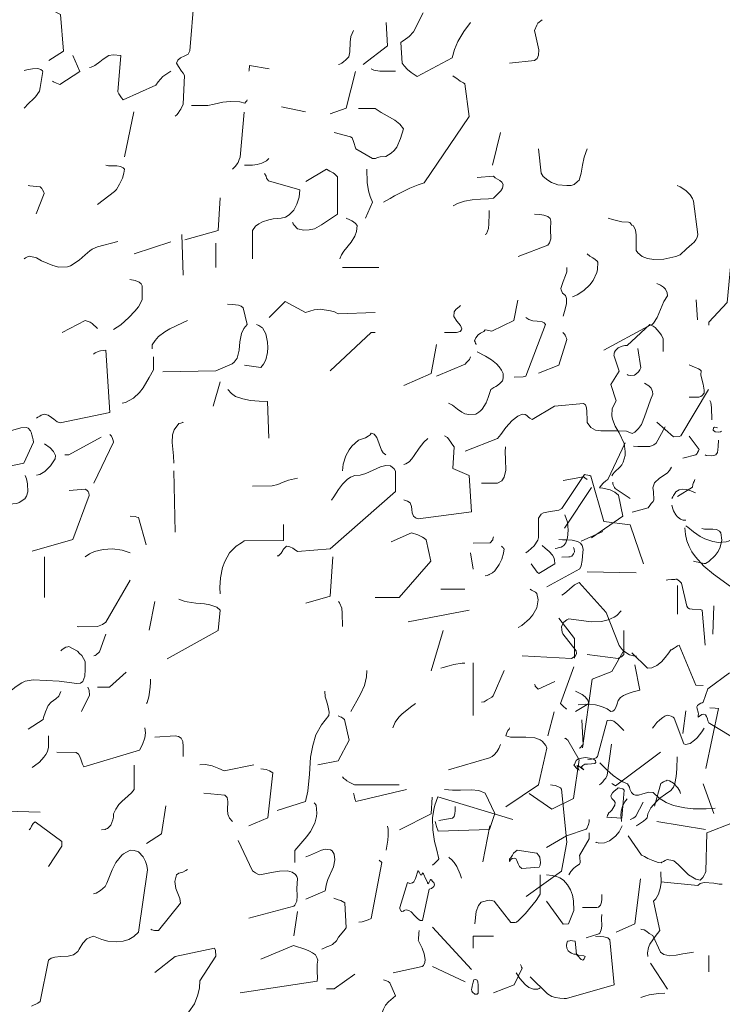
# Model space of a CAD drawing. Header units: metres. Extents: x 180716 to 180809, y 418548 to 418668.
# Tile 65 of 148: x 180797.721 to 180798.497, y 418577.005 to 418578.094. Entities that reach past the tile are written whole.
import ezdxf

# ---------------------------------------------------------------- set-up
doc = ezdxf.new("R2010")
doc.units = ezdxf.units.M
doc.layers.get('0').update_dxf_attribs({"color": 30, "lineweight": 0})
doc.layers.add('B-WE-GR-BOOM-SD', color=253, linetype='Continuous', lineweight=0)

# ---------------------------------------------------------------- blocks, each defined once
blk = doc.blocks.new('SGR-BOOM_S02_G_ZIJ-D')
at = {"flags": 128}
for points in [[(-0.8909, 9.4702), (-0.8909, 9.4836), (-0.8097, 9.5703), (-0.7941, 9.7438), (-0.7885, 9.7527), (-0.773, 9.7694), (-0.7674, 9.7727), (-0.7619, 9.7772)], [(-1.3201, 8.8041), (-1.3146, 8.8119), (-1.3079, 8.8208), (-1.2834, 8.8441), (-1.2756, 8.853), (-1.2701, 8.8641), (-1.2612, 8.8942), (-1.2601, 8.912), (-1.2656, 8.9464), (-1.2879, 8.9942), (-1.3046, 9.0243), (-1.3168, 9.0543), (-1.3201, 9.0699), (-1.3179, 9.1021), (-1.3001, 9.1355), (-1.3246, 9.2078), (-1.2868, 9.2667), (-1.3112, 9.3379), (-1.3101, 9.3412), (-1.309, 9.3468), (-1.3079, 9.3512), (-1.3034, 9.3579), (-1.299, 9.3624), (-1.2945, 9.3668), (-1.2912, 9.3701), (-1.2734, 9.3779), (-1.2623, 9.3801), (-1.2523, 9.3813), (-1.1522, 9.4736), (-1.1377, 9.4658), (-1.1288, 9.4602), (-1.1099, 9.4402), (-1.0999, 9.4257), (-1.0933, 9.4102), (-1.0933, 9.3535)], [(-1.2523, 9.2523), (-1.2478, 9.25), (-1.2378, 9.2478), (-1.2189, 9.2489), (-1.2134, 9.2545), (-1.2022, 9.2645), (-1.1956, 9.2723), (-1.1911, 9.2812), (-1.2045, 9.3679)], [(-0.9776, 9.1522), (-0.9353, 9.1522), (-0.9264, 9.1544), (-0.9198, 9.1588), (-0.912, 9.17), (-0.9109, 9.1833), (-0.9153, 9.2089), (-0.9209, 9.2256), (-0.9264, 9.2511), (-0.9253, 9.2678), (-0.9287, 9.2723), (-0.9365, 9.2778), (-0.9498, 9.2834), (-0.9609, 9.2878), (-0.9776, 9.2956)], [(1.7181, 8.7518), (1.6836, 8.6851), (1.6681, 8.6684), (1.6503, 8.6551), (1.6447, 8.6517), (1.6392, 8.6473), (1.6436, 8.5739), (1.6503, 8.5639), (1.6625, 8.5516), (1.6759, 8.5405), (1.697, 8.5272), (1.8204, 8.5928), (1.8293, 8.6217), (1.8405, 8.6506), (1.8616, 8.6862), (1.8849, 8.7173)], [(-0.8864, 9.1366), (-0.882, 9.1277), (-0.8786, 9.1066), (-0.8775, 9.051)], [(-1.2234, 8.9353), (-1.2045, 8.9342), (-1.1845, 8.9331), (-1.1522, 8.9342), (-1.1344, 8.9409), (-1.1233, 8.9487), (-1.0844, 9.0209)], [(-0.8341, 9.002), (-0.8397, 8.9987), (-0.8475, 8.9976), (-0.8631, 8.9987), (-0.872, 9.0065), (-0.8708, 9.0165), (-0.8664, 9.0198), (-0.8575, 9.0176), (-0.8519, 9.0165)], [(-1.0065, 8.8819), (-0.9476, 8.8975), (-0.9431, 8.9031), (-0.9409, 8.9075), (-0.9365, 8.9142), (-0.9342, 8.9197), (-0.9776, 8.9787)], [(-0.9064, 8.8964), (-0.902, 8.8942), (-0.8775, 8.893), (-0.8686, 8.8942), (-0.8597, 8.8975), (-0.853, 8.9064), (-0.8508, 8.9186), (-0.8497, 8.9331), (-0.8486, 8.962)], [(0.8407, 8.3859), (0.8462, 8.3904), (0.8518, 8.3971), (0.8574, 8.4059), (0.8607, 8.4104), (0.8685, 8.4282), (0.874, 8.5305), (0.8685, 8.5383), (0.8629, 8.5461), (0.8529, 8.5616), (0.8451, 8.5739), (0.8507, 8.585), (0.8596, 8.5928), (0.8752, 8.5995), (0.8863, 8.6061), (0.8929, 8.6172), (0.9074, 8.8052)], [(-1.7005, 8.4627), (-1.6893, 8.4704), (-1.676, 8.4816), (-1.6638, 8.4938), (-1.6471, 8.5194), (-1.6437, 8.5305), (-1.6437, 8.6161), (-1.6326, 8.6339), (-1.6215, 8.6395), (-1.6004, 8.6439), (-1.5548, 8.6517), (-1.5414, 8.6595), (-1.4413, 8.8096), (-1.4347, 8.8085), (-1.4169, 8.8052), (-1.4124, 8.803), (-1.3546, 8.6017), (-1.2389, 8.5872), (-1.18, 8.4148)], [(-1.3157, 8.7763), (-1.3146, 8.7685), (-1.3135, 8.764), (-1.3112, 8.7585), (-1.3079, 8.7518), (-1.3057, 8.7474), (-1.2389, 8.704)], [(0.3936, 8.5828), (0.4459, 8.6161), (0.4348, 8.7462), (0.4214, 8.7529), (0.4125, 8.7585), (0.407, 8.764)], [(-1.0543, 8.704), (-1.0499, 8.7107), (-1.0466, 8.7173), (-1.041, 8.7262), (-1.0365, 8.7329), (-1.0221, 8.7418), (-1.0054, 8.7451), (-0.9876, 8.7429), (-0.9698, 8.7374), (-0.9498, 8.7285)], [(1.5057, 8.5694), (1.5913, 8.635), (1.5869, 8.7173)], [(2.0239, 8.5739), (2.1118, 8.5828), (2.1218, 8.5906), (2.1263, 8.6017), (2.1274, 8.6206), (2.1229, 8.6428), (2.1151, 8.674), (2.1118, 8.6895), (2.1196, 8.7084), (2.124, 8.7151), (2.1396, 8.7273)], [(1.419, 8.5694), (1.4234, 8.5705), (1.4301, 8.5739), (1.4379, 8.5794), (1.4434, 8.5839), (1.4546, 8.5961), (1.459, 8.6139), (1.4601, 8.6484), (1.4623, 8.6684), (1.4712, 8.6895)], [(-1.0543, 8.674), (-1.0499, 8.6584), (-1.0466, 8.6484), (-1.0365, 8.6306), (-1.0299, 8.6228), (-1.0165, 8.6128), (-1.0043, 8.6083), (-0.9932, 8.6083)], [(-1.5703, 8.4827), (-1.5615, 8.4838), (-1.5526, 8.486), (-1.5437, 8.4882), (-1.5359, 8.4927), (-1.5314, 8.496), (-1.5236, 8.5071), (-1.5159, 8.5294), (-1.5125, 8.5639), (-1.5159, 8.5983), (-1.5281, 8.6306)], [(-0.9932, 8.5828), (-0.9843, 8.5761), (-0.9587, 8.5561), (-0.9298, 8.5361), (-0.9087, 8.5249), (-0.8731, 8.5127), (-0.8475, 8.5094), (-0.8141, 8.5116), (-0.8041, 8.5149), (-0.7986, 8.5183), (-0.7952, 8.5194), (-0.7919, 8.5205), (-0.7919, 8.5216)], [(0.407, 8.5105), (0.4103, 8.5083), (0.4203, 8.5027), (0.4325, 8.4983), (0.5037, 8.5438), (0.4792, 8.6006)], [(0.5371, 8.5583), (0.5437, 8.5594), (0.556, 8.565), (0.5738, 8.5783), (0.586, 8.5883), (0.606, 8.6006), (0.6216, 8.6039), (0.6483, 8.6006), (0.6383, 8.4727), (0.6416, 8.4649), (0.6505, 8.4515), (0.6572, 8.4438), (0.7728, 8.496), (0.7806, 8.5083), (0.7973, 8.5261), (0.8251, 8.545)], [(-1.4547, 8.5149), (-1.3591, 8.5572)], [(-0.9976, 8.5739), (-0.9943, 8.5438), (-0.9876, 8.516), (-0.9776, 8.4905), (-0.9654, 8.4671), (-0.9498, 8.4449), (-0.9131, 8.4037), (-0.8697, 8.3681), (-0.7785, 8.3025), (-0.7151, 8.2536), (-0.7107, 8.2503), (-0.7007, 8.2458), (-0.6929, 8.2436), (-0.6896, 8.2425), (-0.6784, 8.2436), (-0.6751, 8.2458), (-0.6695, 8.248), (-0.6618, 8.2558), (-0.5984, 8.3859), (-0.6139, 8.4115), (-0.6384, 8.4449), (-0.6529, 8.4593), (-0.6773, 8.4793), (-0.7185, 8.5016)], [(0.3069, 8.4148), (0.3224, 8.4315), (0.3391, 8.4471), (0.3469, 8.4549), (0.3603, 8.4749), (0.3636, 8.4871), (0.3725, 8.5438), (0.3714, 8.5472), (0.3658, 8.5516), (0.3547, 8.555), (0.3358, 8.5539), (0.3158, 8.5505), (0.3069, 8.5483)], [(1.1009, 8.545), (1.102, 8.5483), (1.1031, 8.5661), (1.1732, 8.5539)], [(1.3889, 8.3948), (1.4457, 8.4148), (1.479, 8.5438)], [(1.5346, 8.5539), (1.5435, 8.5494), (1.5647, 8.5461), (1.6203, 8.545)], [(1.578, 8.0823), (1.6014, 8.0946), (1.6169, 8.1046), (1.6703, 8.1313), (1.7003, 8.1435), (1.7215, 8.1502), (1.8805, 8.3848), (1.8649, 8.5005), (1.8605, 8.5038), (1.8494, 8.5105), (1.8371, 8.5194), (1.8316, 8.5227), (1.8227, 8.5294)], [(-1.676, 8.4148), (-1.6504, 8.377), (-1.6426, 8.3715), (-1.5715, 8.4148), (-1.5726, 8.4326), (-1.5759, 8.4426), (-1.5815, 8.4527), (-1.597, 8.4693), (-1.6148, 8.4838), (-1.6282, 8.496)], [(-1.5414, 8.4438), (-1.5092, 8.4449), (-1.5036, 8.446), (-1.497, 8.4482), (-1.4892, 8.4582), (-1.4847, 8.4682), (-1.4858, 8.4793), (-1.4892, 8.486)], [(0.8985, 8.4237), (0.9563, 8.4237), (0.9786, 8.4282), (1.0097, 8.436), (1.0353, 8.4382), (1.0698, 8.4371), (1.0876, 8.4326), (1.0909, 8.4371), (1.0942, 8.4404), (1.0953, 8.4438)], [(0.6616, 8.2425), (0.695, 8.4015)], [(1.2166, 8.4193), (1.3022, 8.4015)], [(1.4034, 8.3281), (1.4612, 8.3136), (1.4668, 8.3092), (1.4712, 8.297), (1.4801, 8.2703), (1.5391, 8.2358), (1.5491, 8.2369), (1.5569, 8.2402), (1.5658, 8.2425), (1.5858, 8.2436), (1.6047, 8.2547), (1.6158, 8.2647), (1.6247, 8.2769), (1.6381, 8.307), (1.6481, 8.3414), (1.6358, 8.3581), (1.618, 8.3715), (1.5902, 8.387), (1.5691, 8.3993), (1.548, 8.4137), (1.489, 8.4137)], [(1.0431, 8.1991), (1.0486, 8.2035), (1.0542, 8.2091), (1.0598, 8.218), (1.0631, 8.2225), (1.0675, 8.2325), (1.0709, 8.2414), (1.0853, 8.4004)], [(-1.5414, 8.2758), (-1.5292, 8.2825), (-1.507, 8.3025), (-1.4847, 8.3214), (-1.4647, 8.3325), (-1.3446, 8.1991), (-1.2868, 8.0534), (-1.2745, 8.0356), (-1.2667, 8.0278), (-1.2423, 8.0112), (-1.2234, 8.0067), (-1.21, 8.0056)], [(-1.0788, 8.3426), (-1.0721, 8.3437), (-1.0554, 8.3448), (-1.041, 8.3448), (-1.0365, 8.347), (-1.0321, 8.3459), (-1.0265, 8.3426), (-1.0199, 8.337), (-1.0143, 8.3314), (-1.011, 8.3292), (-0.9887, 8.2269), (-0.9832, 8.2191), (-0.9765, 8.2158), (-0.9643, 8.2136), (-0.9287, 8.2124), (-0.9198, 8.2091), (-0.9064, 8.0545)], [(1.9628, 8.2124), (1.9917, 8.3281)], [(2.1263, 8.2703), (2.1352, 8.1846), (2.1429, 8.1724), (2.1585, 8.1591), (2.1719, 8.1513), (2.1941, 8.1435), (2.2264, 8.1402), (2.2419, 8.1413), (2.2519, 8.1446), (2.2642, 8.1546), (2.2697, 8.1602), (2.2775, 8.1846), (2.282, 8.2124), (2.2875, 8.2414), (2.2986, 8.2703)], [(1.0865, 8.2124), (1.1143, 8.2124), (1.1309, 8.2147), (1.1476, 8.2202), (1.1632, 8.228), (1.1721, 8.2369)], [(0.566, 8.0734), (0.626, 8.119), (0.6327, 8.1268), (0.6438, 8.1457), (0.6538, 8.1668), (0.6594, 8.1846), (0.6616, 8.198), (0.6572, 8.2035), (0.6472, 8.208), (0.6338, 8.2102), (0.6049, 8.2102), (0.5949, 8.2124)], [(1.2555, 8.01), (1.2566, 8.0089), (1.2577, 8.0056), (1.2611, 8), (1.2733, 7.9878), (1.2955, 7.9822), (1.3144, 7.9834), (1.3333, 7.9878), (1.3589, 8.0011), (1.3834, 8.0178), (1.4145, 8.039), (1.4145, 8.1713), (1.4045, 8.1824), (1.4001, 8.1858), (1.3878, 8.1913), (1.3756, 8.198), (1.3033, 8.1546)], [(1.5146, 8.0245), (1.5391, 8.0823), (1.5302, 8.1012), (1.5246, 8.1224), (1.5202, 8.1513), (1.5191, 8.198)], [(-1.5548, 8.1735), (-1.4847, 8.0834), (-1.4847, 7.9967)], [(1.1143, 7.881), (1.1143, 7.9811), (1.1254, 7.9967), (1.1365, 8.0056), (1.1498, 8.0123), (1.1721, 8.0189), (1.1877, 8.0223), (1.2155, 8.0245), (1.231, 8.0289), (1.2444, 8.0367), (1.2599, 8.0534), (1.2711, 8.0745), (1.2788, 8.099), (1.2822, 8.1257), (1.171, 8.1568), (1.1676, 8.1624), (1.1643, 8.1668), (1.1621, 8.1735), (1.1565, 8.1835)], [(1.8238, 8.069), (1.8393, 8.0768), (1.8638, 8.0857), (1.8916, 8.0901), (1.9205, 8.0923), (1.9494, 8.0934), (1.9672, 8.0957), (1.9806, 8.1101), (1.9928, 8.1213), (1.9984, 8.1313), (2.0006, 8.1446), (1.9961, 8.1524), (1.9895, 8.158), (1.9728, 8.168), (1.9672, 8.1735), (1.9094, 8.1691)], [(0.3202, 8.1402), (0.3269, 8.139), (0.3625, 8.1357), (0.3691, 8.1301), (0.3714, 8.1257), (0.3758, 8.1168), (0.3769, 8.1124), (0.3491, 8.0401)], [(2.372, 8.0245), (2.3876, 8.0201), (2.421, 8.0123), (2.4443, 8.0112), (2.4488, 8.01), (2.4532, 8.0045), (2.4566, 8), (2.4621, 7.9978), (2.4688, 7.9822), (2.471, 7.9656), (2.4721, 7.9111), (2.4777, 7.9022), (2.4933, 7.8888), (2.5122, 7.8822), (2.5344, 7.8788), (2.57, 7.8799), (2.6122, 7.8899), (2.6267, 7.8955), (2.6501, 7.9166), (2.669, 7.9333), (2.6768, 7.94), (2.6823, 7.9489), (2.6879, 7.9567), (2.6901, 7.9678), (2.6745, 8.0857), (2.6712, 8.0946), (2.6623, 8.1079), (2.6478, 8.1235), (2.6278, 8.1357), (2.6167, 8.1402)], [(0.8752, 7.9489), (0.993, 7.9811), (0.9997, 8.0968)], [(-1.2315, 8.0208), (-1.1614, 7.953), (-1.1436, 7.9541), (-1.1203, 7.9641), (-1.1002, 7.9808), (-1.0836, 7.9997), (-1.068, 8.0208), (-1.0591, 8.0342), (-1.0558, 8.0342), (-1.0446, 8.0408), (-1.0357, 8.0475), (-1.0291, 8.0509), (-1.0213, 8.0542), (-0.949, 7.8774), (-0.9156, 7.8763)], [(-1.4494, 7.6005), (-1.4072, 7.9041), (-1.3204, 7.9385), (-1.2659, 8.0342)], [(1.4234, 7.881), (1.429, 7.8955), (1.4368, 7.9088), (1.4635, 7.94), (1.4768, 7.9611), (1.4824, 7.9778), (1.4846, 7.9989), (1.479, 8.0067), (1.4712, 8.0123), (1.4657, 8.0156), (1.459, 8.0189), (1.4457, 8.0245)], [(1.9372, 7.9667), (1.9417, 7.97), (1.9494, 7.9889), (1.9506, 8.0056), (1.9517, 8.0401), (1.9517, 8.0523)], [(2.054, 7.8899), (2.1596, 7.93), (2.1652, 7.9378), (2.1696, 7.9522), (2.1685, 7.9856), (2.1696, 8.0145), (2.1674, 8.0234), (2.1585, 8.0312), (2.1452, 8.0356), (2.1307, 8.0378), (2.1118, 8.039)], [(-1.468, 7.7898), (-1.438, 7.7932), (-1.3924, 7.791), (-1.3657, 7.7832), (-1.3401, 7.7721), (-1.3246, 7.7609), (-1.3146, 7.762), (-1.3079, 7.7676), (-1.3023, 7.7787), (-1.2968, 7.7943), (-1.2912, 7.8099), (-1.2812, 7.8232), (-1.2679, 7.8321), (-1.2478, 7.841), (-1.2256, 7.8477), (-1.1956, 7.8555), (-1.2178, 7.9667)], [(0.8685, 7.8232), (0.864, 7.9667)], [(-0.9379, 7.745), (-0.9368, 7.7484), (-0.9379, 7.7584), (-0.9423, 7.7728), (-0.9434, 7.7817), (-0.9412, 7.7873), (-0.9334, 7.794), (-0.9268, 7.7973), (-0.9201, 7.7995), (-0.9156, 7.8017), (-0.8956, 7.8607), (-0.7989, 7.9319)], [(-0.7566, 7.6294), (-0.8867, 7.7072), (-0.8901, 7.7106), (-0.8945, 7.7195), (-0.8967, 7.7283), (-0.9012, 7.7395), (-0.9056, 7.7461), (-0.9123, 7.7484), (-0.9212, 7.7473), (-0.9323, 7.7406), (-0.9379, 7.7361), (-0.9379, 7.745), (-0.9379, 7.745)], [(0.3069, 7.881), (0.3113, 7.8844), (0.318, 7.8877), (0.3258, 7.891), (0.3502, 7.8844), (0.368, 7.8744), (0.4081, 7.8577), (0.4292, 7.8521), (0.4603, 7.8532), (0.4703, 7.8566), (0.5015, 7.8766), (0.5226, 7.8955), (0.5393, 7.91), (0.5471, 7.9155), (0.566, 7.9233), (0.6383, 7.9422)], [(0.6961, 7.8988), (0.8251, 7.9411)], [(0.9841, 7.851), (0.9841, 7.9366)], [(-1.6615, 7.881), (-1.6604, 7.8799), (-1.6593, 7.8766), (-1.6582, 7.8733), (-1.6515, 7.8655), (-1.646, 7.8599), (-1.5715, 7.8944)], [(2.2464, 7.7465), (2.2631, 7.7531), (2.2864, 7.7687), (2.3075, 7.7887), (2.3198, 7.8043), (2.332, 7.8332), (2.3353, 7.8432), (2.3364, 7.8688), (2.3331, 7.8733), (2.3264, 7.8788), (2.3187, 7.8844), (2.3075, 7.891), (2.2986, 7.8988)], [(1.4323, 7.851), (1.5613, 7.851)], [(2.213, 7.6786), (2.2186, 7.6942), (2.2252, 7.722), (2.2252, 7.7409), (2.2219, 7.7509), (2.2108, 7.7598), (2.2063, 7.7709), (2.2052, 7.7765), (2.213, 7.801), (2.2219, 7.8221), (2.2264, 7.8354), (2.2264, 7.851)], [(0.6227, 7.6308), (0.6483, 7.6475), (0.6772, 7.6731), (0.6983, 7.6953), (0.7106, 7.7109), (0.7239, 7.7365), (0.7239, 7.7854), (0.7206, 7.7921), (0.7128, 7.7987), (0.6994, 7.8043), (0.6805, 7.8076)], [(2.3576, 7.5574), (2.5144, 7.643), (2.5277, 7.6486), (2.5333, 7.6531), (2.5455, 7.6731), (2.5689, 7.7298), (2.5822, 7.7498), (2.5811, 7.7609), (2.5755, 7.7732), (2.5678, 7.7809), (2.5578, 7.7876), (2.5444, 7.7932)], [(-1.1403, 7.6872), (-1.1347, 7.695), (-1.1203, 7.7117), (-1.108, 7.7239), (-1.0947, 7.735), (-1.0847, 7.7406), (-1.0747, 7.745), (-1.068, 7.7439), (-1.0569, 7.7406), (-1.0491, 7.7361), (-1.0446, 7.7317), (-1.0013, 7.6171), (-0.9935, 7.6149), (-0.9735, 7.6194), (-0.9546, 7.6338), (-0.9423, 7.6449), (-0.9223, 7.6705), (-0.9112, 7.6872)], [(-1.0065, 7.6642), (-0.9932, 7.7643)], [(-1.4258, 7.5485), (-1.4091, 7.5496), (-1.3969, 7.553), (-1.3891, 7.5563), (-1.3835, 7.5619), (-1.3401, 7.7209), (-1.3246, 7.7231), (-1.3112, 7.7187), (-1.2934, 7.7031), (-1.2667, 7.6775)], [(0.7973, 7.4807), (0.9841, 7.4851), (1.042, 7.5096), (1.0498, 7.5152), (1.0598, 7.5296), (1.0675, 7.5574), (1.0698, 7.5874), (1.0753, 7.6164), (1.0831, 7.6342), (1.0953, 7.6486), (1.0809, 7.7076), (1.0742, 7.7131), (1.0642, 7.7176), (1.0542, 7.7187), (1.042, 7.7198), (1.0264, 7.7209)], [(1.1732, 7.6731), (1.2299, 7.7298), (1.3022, 7.6909), (1.3322, 7.7009), (1.3534, 7.7031), (1.3901, 7.6975), (1.4045, 7.6931), (1.4179, 7.6864), (1.548, 7.6909)], [(1.7937, 7.6208), (1.836, 7.6208), (1.8494, 7.6241), (1.8538, 7.6297), (1.8549, 7.633), (1.8505, 7.6453), (1.8371, 7.6608), (1.8271, 7.6775), (1.8282, 7.6931), (1.8338, 7.702), (1.846, 7.712), (1.8505, 7.7164)], [(1.905, 7.5774), (1.905, 7.5785), (1.9027, 7.5819), (1.9016, 7.5874), (1.8994, 7.5908), (1.9038, 7.6019), (1.9127, 7.6119), (1.9205, 7.6175), (1.9261, 7.6208), (1.9328, 7.6241), (1.9372, 7.6297), (1.9439, 7.6286), (1.9606, 7.6253), (2.0384, 7.6631), (2.0529, 7.7342)], [(2.6834, 7.7354), (2.689, 7.6653)], [(2.0395, 7.4618), (2.0718, 7.4629), (2.0773, 7.464), (2.0818, 7.4662), (2.1507, 7.6486), (2.1463, 7.6542), (2.1396, 7.6575), (2.1218, 7.6608), (2.1062, 7.662), (2.0918, 7.6664), (2.0818, 7.6731)], [(-1.686, 7.3984), (-1.5848, 7.3283), (-1.4892, 7.3761), (-1.4636, 7.5474), (-1.5136, 7.6342), (-1.5181, 7.6375), (-1.5225, 7.6408), (-1.5259, 7.6419), (-1.527, 7.643)], [(0.4414, 7.6208), (0.5226, 7.6631), (0.5404, 7.6564), (0.5471, 7.6519), (0.566, 7.6342)], [(0.7595, 7.5619), (0.7595, 7.5763), (0.7695, 7.5919), (0.7817, 7.6064), (0.804, 7.623), (0.8218, 7.633), (0.8663, 7.6542), (0.884, 7.6631)], [(1.0865, 7.5051), (1.1432, 7.4963), (1.1532, 7.5085), (1.161, 7.5241), (1.1676, 7.5496), (1.1687, 7.5674), (1.1676, 7.5863), (1.161, 7.6152), (1.1498, 7.6364), (1.1476, 7.6375), (1.1443, 7.6408), (1.1365, 7.6453), (1.1287, 7.6486)], [(1.3889, 7.4851), (1.5346, 7.6208), (1.548, 7.6208)], [(2.1263, 7.4762), (2.1985, 7.5051), (2.2264, 7.5952), (2.2252, 7.5997), (2.223, 7.6052), (2.2208, 7.6108), (2.2175, 7.6141), (2.2119, 7.6208)], [(1.6492, 7.4329), (1.7459, 7.4751), (1.7648, 7.5774)], [(-1.4772, 7.5437), (-1.4695, 7.5493), (-1.4539, 7.5549), (-1.4361, 7.5571), (-1.4183, 7.5549), (-1.4005, 7.5493), (-1.3916, 7.5437), (-1.3905, 7.5348), (-1.3949, 7.5304), (-1.4094, 7.5293), (-1.4272, 7.5282), (-1.4394, 7.5271), (-1.4483, 7.5226), (-1.455, 7.5148), (-1.4439, 7.5026), (-1.4706, 7.5215), (-1.4739, 7.5204), (-1.4639, 7.5015), (-1.4695, 7.5048), (-1.4728, 7.507), (-1.4872, 7.5237), (-1.485, 7.5259), (-1.4817, 7.5337), (-1.4784, 7.5404), (-1.4772, 7.5437), (-1.4772, 7.5437)], [(-1.3724, 7.5341), (-1.3413, 7.5029), (-1.3135, 7.4773), (-1.289, 7.4596), (-1.2712, 7.4495), (-1.2501, 7.4406), (-1.2423, 7.4262), (-1.2401, 7.4173), (-1.2334, 7.4028), (-1.2245, 7.3939), (-1.2145, 7.3906), (-1.2022, 7.3906), (-1.1833, 7.3962), (-1.1555, 7.4039), (-1.1366, 7.4028), (-1.1099, 7.3773), (-1.0799, 7.3584), (-1.0477, 7.345), (-0.9965, 7.3339), (-0.9598, 7.3306), (-0.902, 7.3306), (-0.8631, 7.3328)], [(0.3502, 7.3172), (0.3547, 7.3205), (0.3614, 7.3239), (0.3669, 7.3272), (0.3736, 7.3294), (0.378, 7.3317), (0.3914, 7.3272), (0.4036, 7.3194), (0.4114, 7.3139), (0.4236, 7.3039), (0.4337, 7.3005), (0.6094, 7.3372), (0.5949, 7.5574), (0.586, 7.5563), (0.5771, 7.5552), (0.5716, 7.5541), (0.5582, 7.5485), (0.5515, 7.5441)], [(0.6527, 7.3706), (0.665, 7.3728), (0.6928, 7.3873), (0.715, 7.4084), (0.7272, 7.424), (0.7484, 7.4607), (0.7639, 7.4885), (0.7639, 7.5341)], [(1.7648, 7.4662), (1.8671, 7.5085), (1.8716, 7.514), (1.876, 7.5185), (1.8816, 7.5252), (1.8849, 7.5341)], [(1.8082, 7.3706), (1.8215, 7.3628), (1.8393, 7.3483), (1.8549, 7.3383), (1.866, 7.3328), (1.8794, 7.3294), (1.9038, 7.3317), (1.915, 7.3383), (1.9205, 7.3428), (1.9272, 7.3483), (1.9405, 7.3717), (1.9483, 7.3906), (1.9572, 7.4184), (1.9683, 7.4251), (1.975, 7.4295), (1.9806, 7.4329), (1.9906, 7.4406), (1.9984, 7.4495), (1.9995, 7.4529), (2.0006, 7.4607), (2.0006, 7.4751), (1.995, 7.4874), (1.9873, 7.4985), (1.9772, 7.5096), (1.9594, 7.5241), (1.9383, 7.5363), (1.9094, 7.5519)], [(-1.247, 7.2112), (-1.1892, 7.1256), (-1.1747, 7.1189), (-1.1603, 7.1111), (-1.138, 7.1011), (-1.1147, 7.0933), (-1.1014, 7.0911), (-1.098, 7.0945), (-1.0947, 7.0956), (-1.0913, 7.0978), (-1.0836, 7.1011), (-1.0747, 7.1056), (-1.068, 7.1045), (-1.0502, 7.1022), (-1.0457, 7.1), (-1.0257, 7.0844), (-1.0001, 7.0578), (-0.9801, 7.0388), (-0.9557, 7.0233), (-0.9479, 7.0188), (-0.929, 7.0144), (-0.9256, 7.0177), (-0.9201, 7.0233), (-0.9167, 7.0266), (-0.9112, 7.0366), (-0.9067, 7.0455), (-0.9045, 7.0522), (-0.9001, 7.2246), (-0.7855, 7.2679)], [(-1.1314, 7.3413), (-1.1025, 7.4425), (-1.098, 7.4459), (-1.0913, 7.4492), (-1.0858, 7.4525), (-1.0791, 7.4548), (-1.0747, 7.457), (-1.0647, 7.4537), (-1.0469, 7.4437), (-1.028, 7.4236), (-1.0191, 7.4081), (-1.0157, 7.3981)], [(0.9752, 7.3595), (0.9997, 7.4451)], [(1.8671, 7.2004), (1.9806, 7.2449), (1.9928, 7.2594), (2.0106, 7.2838), (2.0328, 7.3083), (2.0529, 7.3239), (2.0684, 7.3317), (2.0784, 7.3294), (2.0851, 7.3261), (2.0907, 7.3205), (2.0951, 7.3172), (2.104, 7.3128), (2.183, 7.3595), (2.2853, 7.3695), (2.292, 7.3639), (2.2964, 7.3539), (2.2975, 7.3406), (2.2986, 7.3105), (2.2986, 7.3016), (2.3109, 7.2838), (2.3276, 7.2749), (2.3465, 7.2716), (2.4032, 7.2727), (2.4376, 7.2705), (2.4577, 7.2627), (2.4666, 7.2672), (2.4799, 7.2805), (2.4899, 7.295), (2.501, 7.3217), (2.5222, 7.3817), (2.5311, 7.4017), (2.5288, 7.4117), (2.5244, 7.4229), (2.5166, 7.4318), (2.501, 7.4406)], [(-1.3338, 7.3113), (-1.326, 7.318), (-1.3204, 7.3247), (-1.316, 7.3313), (-1.3104, 7.3391), (-1.3071, 7.3458), (-1.3049, 7.358), (-1.3093, 7.3658), (-1.3126, 7.3691), (-1.3193, 7.3758), (-1.3227, 7.3814), (-1.3249, 7.388), (-1.3171, 7.4003), (-1.3115, 7.407), (-1.3015, 7.4147), (-1.296, 7.4181), (-1.2915, 7.4225), (-1.2837, 7.4214), (-1.2715, 7.4192), (-1.2659, 7.4125), (-1.2759, 7.2891), (-1.3416, 7.2935), (-1.3393, 7.2991), (-1.3382, 7.3024), (-1.3349, 7.308), (-1.3338, 7.3113), (-1.3338, 7.3113)], [(1.0275, 7.4184), (1.0397, 7.4039), (1.0542, 7.3939), (1.0798, 7.385), (1.1076, 7.3795), (1.1376, 7.3773), (1.1676, 7.3761), (1.1721, 7.246)], [(2.5444, 7.3027), (2.6034, 7.2505), (2.6234, 7.2516), (2.63, 7.2549), (2.7279, 7.4184)], [(-2.1134, 7.0811), (-2.1045, 7.0889), (-2.1, 7.0922), (-2.0945, 7.0978), (-2.0878, 7.1045), (-2.0844, 7.1089), (-2.0956, 7.1534), (-2.1033, 7.1856), (-2.1111, 7.2368), (-2.1122, 7.2902), (-2.1067, 7.3269), (-2.1022, 7.3458), (-2.0889, 7.3836), (-1.7575, 7.2824)], [(-1.2768, 7.2738), (-1.279, 7.2927), (-1.2801, 7.2994), (-1.2779, 7.3205), (-1.2723, 7.3406), (-1.2634, 7.3595), (-1.2523, 7.375)], [(-1.2389, 7.2827), (-1.2345, 7.2838), (-1.2256, 7.2894), (-1.2178, 7.2939), (-1.2134, 7.2983), (-1.1811, 7.3595)], [(-2.0844, 7.2791), (-2.0244, 7.2891), (-2.0177, 7.2969), (-2.0133, 7.3102), (-2.0122, 7.3213), (-2.0122, 7.3402)], [(0.1178, 7.1193), (0.3058, 7.1571), (0.3391, 7.2316), (0.338, 7.2405), (0.3358, 7.2494), (0.3336, 7.2583), (0.3313, 7.2672), (0.3291, 7.2727), (0.3202, 7.2816), (0.3147, 7.2838), (0.2946, 7.2827), (0.2502, 7.2694), (0.2346, 7.2683), (0.219, 7.2727), (0.2101, 7.2827), (0.1979, 7.2883), (0.179, 7.2905), (0.1512, 7.2872), (0.1312, 7.2827), (0.1178, 7.2827)], [(0.8362, 7.1582), (0.8351, 7.1838), (0.8296, 7.2305), (0.8318, 7.2583), (0.8373, 7.2761), (0.854, 7.2983), (0.8607, 7.2994), (0.864, 7.3005), (0.8674, 7.3016), (0.8685, 7.3027)], [(-1.8909, 7.0956), (-1.8587, 7.2546)], [(-1.6085, 7.159), (-1.5206, 7.2112), (-1.4339, 7.2401), (-1.4305, 7.2435), (-1.4227, 7.2613), (-1.4205, 7.2724), (-1.4205, 7.2835)], [(-1.3905, 7.1823), (-1.3894, 7.1812), (-1.3805, 7.179), (-1.3772, 7.1779), (-1.3527, 7.1801), (-1.3304, 7.189), (-1.3038, 7.209), (-1.2871, 7.229), (-1.2748, 7.2546)], [(0.5526, 7.087), (0.6227, 7.2316), (0.6216, 7.2382), (0.6194, 7.2449), (0.6149, 7.2538), (0.6094, 7.2594)], [(1.4323, 7.1304), (1.4345, 7.1537), (1.4445, 7.1838), (1.4557, 7.2049), (1.4657, 7.2182), (1.489, 7.2394), (1.5146, 7.2471), (1.5235, 7.2527), (1.5302, 7.2583), (1.5335, 7.2638), (1.5446, 7.2605), (1.5546, 7.2483), (1.5702, 7.2038), (1.5769, 7.1938), (1.5858, 7.1871)], [(1.6492, 7.0281), (1.6525, 7.0269), (1.6592, 7.0247), (1.6625, 7.0236), (1.6725, 7.0169), (1.677, 7.0047), (1.6781, 6.9936), (1.6792, 6.9814), (1.6836, 6.9702), (1.6892, 6.9658), (1.6937, 6.9624), (1.7003, 6.9602), (1.8894, 6.9858), (1.8805, 7.1137), (1.8227, 7.1393), (1.8282, 7.216), (1.8193, 7.226), (1.816, 7.2316), (1.8104, 7.2405), (1.8038, 7.2483), (1.7937, 7.2549)], [(-1.5106, 7.0377), (-1.5006, 7.0533), (-1.4895, 7.0655), (-1.4795, 7.0744), (-1.4628, 7.0856), (-1.4594, 7.0922), (-1.4606, 7.1167), (-1.4628, 7.1234), (-1.4205, 7.1979), (-1.4205, 7.2246)], [(0.3502, 7.1148), (0.3614, 7.117), (0.3792, 7.1281), (0.3992, 7.1482), (0.4159, 7.1726), (0.417, 7.1849), (0.4103, 7.1993), (0.3981, 7.2116), (0.378, 7.226)], [(0.4503, 7.1871), (0.4648, 7.1871), (0.5793, 7.2494)], [(1.6492, 7.1526), (1.657, 7.1548), (1.6681, 7.1626), (1.6781, 7.1726), (1.6859, 7.1849), (1.7037, 7.2104), (1.7203, 7.2316), (1.7348, 7.2449)], [(1.9239, 7.087), (1.9806, 7.087), (1.9961, 7.0948), (2.005, 7.1081), (2.0106, 7.1326), (2.0095, 7.1704), (2.0084, 7.1982), (2.0095, 7.216)], [(2.3131, 6.8935), (2.4243, 6.9702), (2.4087, 7.0447), (2.3965, 7.0548), (2.3798, 7.0636), (2.3531, 7.0692), (2.342, 7.0703), (2.3476, 7.0781), (2.3554, 7.087), (2.3643, 7.0948), (2.3709, 7.1003), (2.4332, 7.2293)], [(-1.7719, 7.1089), (-1.7675, 7.1122), (-1.7642, 7.1167), (-1.7597, 7.1245), (-1.7542, 7.1334), (-1.7386, 7.1467), (-1.6518, 7.1334), (-1.6441, 7.1256), (-1.6385, 7.1156), (-1.6363, 7.1034), (-1.6352, 7.0945), (-1.6374, 7.0811), (-1.6407, 7.0722), (-1.7175, 7.0667), (-1.7286, 7.0744), (-1.7341, 7.0867), (-1.7397, 7.1011), (-1.7441, 7.11), (-1.7508, 7.1122), (-1.7608, 7.11), (-1.7686, 7.1045), (-1.7719, 7.0967), (-1.7719, 7.1089), (-1.7719, 7.1089)], [(1.201, 6.8301), (1.2066, 6.8301), (1.2099, 6.8334), (1.2155, 6.839), (1.2221, 6.849), (1.2232, 6.8523), (1.2344, 6.8635), (1.2466, 6.8612), (1.2566, 6.8568), (1.2622, 6.8535), (1.2733, 6.8446), (1.3889, 6.8546), (1.6203, 7.057), (1.6203, 7.1293), (1.6158, 7.1382), (1.6025, 7.1482), (1.5858, 7.1493), (1.5669, 7.1448), (1.5157, 7.1215), (1.4957, 7.1148), (1.4757, 7.1137), (1.4612, 7.1081), (1.449, 7.1003), (1.4323, 7.0837), (1.419, 7.0648), (1.4023, 7.0381), (1.3934, 7.0269)], [(-2.0411, 7.1156), (-2.0388, 7.1145), (-2.0377, 7.1122), (-2.03, 7.1078), (-2.0288, 7.1056), (-2.0166, 7.0933), (-2.0055, 7.0744), (-1.991, 7.0411), (-1.9844, 7.0233)], [(0.1612, 7.0281), (0.1957, 7.0225), (0.2246, 7.0169), (0.2524, 7.0125), (0.2802, 7.0147), (0.2891, 7.0181), (0.3091, 7.0314), (0.3147, 7.0403), (0.3191, 7.0559), (0.318, 7.0848), (0.3147, 7.1026), (0.3102, 7.1137)], [(0.8362, 7.1304), (0.8407, 6.9135)], [(2.4577, 6.9847), (2.5144, 6.9991), (2.5199, 7.008), (2.5244, 7.0147), (2.5288, 7.0192), (2.5322, 7.0225), (2.5344, 7.0281), (2.5333, 7.0559), (2.5322, 7.0648), (2.53, 7.0703), (2.5366, 7.0881), (2.5544, 7.1048), (2.5811, 7.1226), (2.59, 7.1315), (2.5967, 7.1437)], [(1.1143, 7.0759), (1.1843, 7.077), (1.2043, 7.0826), (1.2232, 7.0903), (1.2421, 7.097), (1.2733, 7.1048)], [(2.213, 7.0959), (2.2853, 7.1092), (2.2875, 7.1081), (2.2909, 7.1048), (2.2975, 7.1015), (2.2986, 7.1003)], [(2.6178, 7.0392), (2.6712, 7.0725), (2.6723, 7.0826), (2.6745, 7.0892), (2.6768, 7.0926), (2.679, 7.1003)], [(-2.2568, 6.8932), (-2.2235, 7.0044), (-2.2123, 6.9999), (-2.2012, 7.0022), (-2.1957, 7.0066), (-2.1879, 7.0222), (-2.1779, 7.0544), (-2.1756, 7.0555), (-2.1712, 7.05), (-2.1656, 7.0377), (-2.1601, 7.0377), (-2.1567, 7.0466), (-2.1523, 7.0422), (-2.1423, 7.0188), (-2.1367, 7.0088), (-2.1334, 6.9988), (-2.1289, 7.0022), (-2.1234, 7.0144), (-2.12, 7.0177), (-2.1167, 7.0166), (-2.1134, 7.0088), (-2.1067, 7.0044), (-2.1033, 6.9944), (-2.1067, 6.9866), (-2.1167, 6.9777), (-2.1278, 6.9743), (-2.1567, 6.8364), (-2.1667, 6.8364), (-2.179, 6.8442), (-2.1912, 6.8565), (-2.2068, 6.8743), (-2.2168, 6.8798), (-2.229, 6.8832), (-2.2346, 6.882), (-2.2379, 6.8798), (-2.2412, 6.8776), (-2.249, 6.8754), (-2.2501, 6.8776), (-2.2524, 6.8787), (-2.2557, 6.8843), (-2.2568, 6.8898), (-2.2568, 6.8932), (-2.2568, 6.8932)], [(-1.1603, 6.6763), (-1.1614, 6.693), (-1.157, 6.7163), (-1.1514, 6.7319), (-1.128, 6.7653), (-1.1069, 6.792), (-1.1358, 6.921), (-1.1258, 6.9321), (-1.1136, 6.9532), (-1.1058, 6.9777), (-1.1014, 7.0033), (-1.1025, 7.0511)], [(0.3347, 6.8457), (0.4792, 6.8879), (0.536, 7.0436), (0.5349, 7.0525), (0.5326, 7.057), (0.5282, 7.0625), (0.5226, 7.0659), (0.4659, 7.0614)], [(2.2175, 6.928), (2.3131, 7.0714)], [(-1.9254, 6.8209), (-1.9199, 6.8765), (-1.9098, 6.9021), (-1.8976, 6.9176), (-1.8865, 6.9199), (-1.8698, 6.9243), (-1.8598, 6.9254), (-1.8398, 6.9221), (-1.7664, 6.8264), (-1.7475, 6.8276), (-1.7419, 6.8287), (-1.7319, 6.8353), (-1.7008, 6.8676), (-1.6541, 6.9243), (-1.6374, 6.9521), (-1.6374, 7.0377)], [(-1.6085, 6.9221), (-1.5351, 6.8198), (-1.5117, 6.8209), (-1.4884, 6.8798), (-1.4895, 6.9232), (-1.4939, 6.9488), (-1.5028, 6.9721), (-1.5151, 6.9944), (-1.5328, 7.0144), (-1.5495, 7.0255), (-1.5651, 7.0311), (-1.5829, 7.0355), (-1.6085, 7.0377)], [(-1.4494, 6.8932), (-1.386, 6.8932), (-1.3783, 6.8954), (-1.3705, 6.9043), (-1.366, 6.9165), (-1.3638, 6.931), (-1.3638, 6.951)], [(0.6816, 6.9702), (0.6994, 6.9691), (0.705, 6.9669), (0.7106, 6.9658), (0.7384, 6.869)], [(0.9997, 6.6955), (0.9986, 6.7178), (1.0008, 6.7523), (1.0086, 6.7878), (1.0164, 6.8101), (1.0331, 6.8401), (1.0564, 6.8635), (1.062, 6.8668), (1.0698, 6.8724), (1.0787, 6.8779), (1.0842, 6.8824), (1.2244, 6.8835), (1.2244, 6.9402)], [(1.548, 6.6822), (1.6336, 6.6822), (1.7448, 6.8112), (1.7281, 6.8857), (1.7215, 6.8924), (1.7159, 6.8957), (1.7059, 6.9002), (1.6992, 6.9035), (1.677, 6.9113), (1.6047, 6.879)], [(2.6745, 6.8112), (2.6768, 6.8101), (2.6912, 6.8068), (2.7068, 6.8034), (2.7123, 6.8023), (2.7168, 6.8023), (2.729, 6.8101), (2.7513, 6.8312), (2.7613, 6.8446), (2.7691, 6.8601), (2.7746, 6.8846), (2.7713, 6.9113), (2.7668, 6.9169), (2.7557, 6.9224), (2.7424, 6.9246), (2.7134, 6.9246), (2.7034, 6.9269)], [(1.8949, 6.8746), (1.955, 6.8757), (1.9639, 6.8857), (1.965, 6.8902), (1.9672, 6.8968)], [(2.1552, 6.72), (2.2719, 6.7834), (2.2775, 6.7945), (2.2808, 6.8134), (2.282, 6.8279), (2.2842, 6.8535), (2.2808, 6.8657), (2.2742, 6.8746), (2.2642, 6.8802), (2.2453, 6.8846), (2.2252, 6.8857), (2.2108, 6.8857), (2.1974, 6.8879)], [(-1.4339, 6.7586), (-1.3772, 6.7764), (-1.3727, 6.7797), (-1.3671, 6.7942), (-1.3638, 6.8109), (-1.3649, 6.8465), (-1.3638, 6.8631)], [(0.5226, 6.8257), (0.5371, 6.8368), (0.5549, 6.8446), (0.586, 6.8523), (0.6194, 6.8546), (0.6527, 6.8501), (0.6816, 6.8401)], [(1.8949, 6.7823), (1.886, 6.8401)], [(1.9372, 6.7589), (1.9439, 6.76), (1.9472, 6.7612), (1.9506, 6.7623), (1.9517, 6.7634), (1.9628, 6.7689), (1.9717, 6.7767), (1.9873, 6.799), (1.9961, 6.8179), (2.0028, 6.839), (2.005, 6.8546), (2.0028, 6.8557), (2.0006, 6.859), (1.9984, 6.8601), (1.995, 6.8635)], [(-2.1134, 6.8064), (-1.941, 6.6196)], [(0.378, 6.6822), (0.378, 6.8257)], [(1.3033, 6.6622), (1.3889, 6.6866), (1.399, 6.8257)], [(-2.2868, 6.604), (-2.1578, 6.6329), (-2.1523, 6.6374), (-2.1467, 6.6496), (-2.1456, 6.6641), (-2.1501, 6.6885), (-2.159, 6.713), (-2.1756, 6.7486), (-2.1745, 6.7519), (-2.1734, 6.7797), (-2.1712, 6.792)], [(2.2986, 6.7734), (2.471, 6.7689)], [(-1.5151, 6.7441), (-1.5128, 6.7441), (-1.5062, 6.7464), (-1.5006, 6.7475), (-1.4939, 6.7464), (-1.4817, 6.7441), (-1.4761, 6.6874), (-1.4683, 6.683), (-1.4439, 6.6796), (-1.4383, 6.6763), (-1.4417, 6.6663), (-1.4461, 6.6618), (-1.4483, 6.6607), (-1.4561, 6.6641), (-1.4606, 6.6696), (-1.4661, 6.6752), (-1.4772, 6.6863), (-1.4884, 6.6874), (-1.495, 6.6897), (-1.4984, 6.6919), (-1.5062, 6.6952), (-1.5128, 6.7019), (-1.5184, 6.7141), (-1.5206, 6.7252), (-1.5184, 6.7364), (-1.5151, 6.7441), (-1.5151, 6.7441)], [(0.4937, 6.5799), (0.5004, 6.5788), (0.566, 6.5799), (0.5838, 6.5866), (0.5949, 6.5943), (0.6816, 6.7434)], [(1.7804, 6.7111), (1.866, 6.7111)], [(2.054, 6.5754), (2.0673, 6.5832), (2.094, 6.6066), (2.1062, 6.621), (2.1196, 6.6455), (2.1252, 6.6744), (2.1207, 6.6967), (2.1151, 6.7011), (2.1018, 6.7078), (2.0962, 6.7111)], [(2.6178, 6.6233), (2.6178, 6.7245)], [(-0.8909, 6.6088), (-0.8909, 6.6811)], [(0.7484, 6.5665), (0.7684, 6.6677)], [(0.8118, 6.4653), (0.993, 6.5654), (0.9997, 6.6377), (0.9875, 6.6477), (0.963, 6.6566), (0.9441, 6.66), (0.9141, 6.6622), (0.8829, 6.6666), (0.8729, 6.6689), (0.854, 6.6766)], [(1.419, 6.6677), (1.4223, 6.6633), (1.4301, 6.6444), (1.4312, 6.6266), (1.4323, 6.5799)], [(-2.1134, 6.6329), (-1.9688, 6.5651)], [(-1.1492, 6.6474), (-1.0735, 6.5317)], [(1.6647, 6.5955), (1.8805, 6.6377)], [(2.0684, 6.4753), (2.243, 6.4665), (2.2519, 6.472), (2.2575, 6.4753), (2.2608, 6.4842), (2.2597, 6.4931), (2.2119, 6.5532), (2.2097, 6.5599), (2.2086, 6.5677), (2.2074, 6.5799), (2.2152, 6.5943), (2.2264, 6.6032), (2.233, 6.6066), (2.312, 6.5955), (2.3487, 6.5977), (2.372, 6.6032), (2.3932, 6.6121), (2.4032, 6.6188), (2.4187, 6.6344)], [(2.7424, 6.5521), (2.7468, 6.6522)], [(-1.743, 6.604), (-1.7263, 6.5796), (-1.703, 6.5529), (-1.6863, 6.5395), (-1.6663, 6.5317), (-1.6474, 6.5328), (-1.6418, 6.5351), (-1.6374, 6.5384)], [(-2.3491, 6.1992), (-2.3513, 6.2381), (-2.3536, 6.3015), (-2.3536, 6.3449), (-2.3491, 6.3872), (-2.3447, 6.4072), (-2.3302, 6.4439), (-2.3202, 6.4606), (-2.308, 6.4761), (-2.2768, 6.5028), (-2.3013, 6.5606), (-2.3091, 6.5662), (-2.3169, 6.5695), (-2.3291, 6.574)], [(-1.9399, 6.5317), (-1.9388, 6.5351), (-1.9376, 6.5451), (-1.9343, 6.5573), (-1.9332, 6.5629), (-1.9299, 6.574), (-1.921, 6.5751), (-1.9154, 6.5718), (-1.9121, 6.564), (-1.911, 6.5495), (-1.911, 6.5151), (-1.9154, 6.5106), (-1.9199, 6.5095), (-1.9254, 6.5106), (-1.9354, 6.5184), (-1.9388, 6.5228), (-1.9399, 6.5317), (-1.9399, 6.5317)], [(1.7459, 6.422), (1.7882, 6.5654)], [(2.2986, 6.4798), (2.4076, 6.4665), (2.4143, 6.4698), (2.4199, 6.472), (2.4276, 6.4798), (2.4276, 6.5654)], [(0.5526, 6.4753), (0.5571, 6.4765), (0.5615, 6.4787), (0.5727, 6.4898), (0.5949, 6.5521)], [(0.2635, 6.3552), (0.2746, 6.3652), (0.298, 6.3797), (0.3102, 6.3853), (0.338, 6.3908), (0.4303, 6.3853), (0.4926, 6.3775), (0.5059, 6.3786), (0.5137, 6.3842), (0.5215, 6.4031), (0.5226, 6.4275), (0.5226, 6.4553), (0.5104, 6.4765), (0.5026, 6.4842), (0.4948, 6.492), (0.4804, 6.5009), (0.4648, 6.5087), (0.4615, 6.5076), (0.4537, 6.5065), (0.4448, 6.5009), (0.4403, 6.4965), (0.4359, 6.4931)], [(1.7804, 6.432), (1.7893, 6.4342), (1.8104, 6.4398), (1.8271, 6.4453), (1.856, 6.4498), (1.866, 6.4498)], [(1.8949, 6.264), (1.8949, 6.4509)], [(0.566, 6.3652), (0.6082, 6.3652), (0.6672, 6.4175)], [(1.4623, 6.2785), (1.4835, 6.3163), (1.4979, 6.3419), (1.5102, 6.3708), (1.5179, 6.4008), (1.5191, 6.4231)], [(1.9239, 6.3119), (1.9339, 6.313), (1.945, 6.3197), (1.9528, 6.3241), (1.9606, 6.3297), (1.9661, 6.3341), (2.005, 6.4231)], [(2.2264, 6.2874), (2.2241, 6.2874), (2.213, 6.2974), (2.2041, 6.3074), (2.2508, 6.4364)], [(0.7395, 6.3074), (0.7417, 6.3108), (0.7473, 6.3308), (0.7528, 6.3641), (0.7539, 6.3819), (0.7539, 6.3931)], [(0.3202, 6.2162), (0.3736, 6.2496), (0.3747, 6.2574), (0.3825, 6.2774), (0.3881, 6.2919), (0.3914, 6.2996), (0.4025, 6.3119), (0.4103, 6.3174), (0.4181, 6.323), (0.4292, 6.333), (0.4359, 6.3497)], [(0.5093, 6.2785), (0.5371, 6.3363), (0.536, 6.353), (0.5349, 6.3564), (0.5315, 6.3641)], [(1.201, 5.9282), (1.3022, 5.9604), (1.31, 5.996), (1.3155, 6.0561), (1.32, 6.1173), (1.3278, 6.1584), (1.3389, 6.1962), (1.3578, 6.2318), (1.3845, 6.264), (1.3856, 6.2763), (1.3812, 6.2996), (1.3756, 6.3163), (1.3711, 6.3308), (1.37, 6.3508)], [(2.2564, 6.2785), (2.3042, 6.3074), (2.3009, 6.3185), (2.2909, 6.3308), (2.2808, 6.3386), (2.2564, 6.3508)], [(1.6102, 6.2207), (1.6191, 6.2407), (1.6325, 6.2585), (1.6425, 6.2696), (1.6736, 6.2941), (1.6914, 6.3063)], [(2.1596, 6.1918), (2.1819, 6.2774)], [(2.7179, 6.0761), (2.7624, 6.2896), (2.7513, 6.2907), (2.7324, 6.2919)], [(1.3456, 6.0894), (1.4179, 6.1039), (1.4568, 6.1773), (1.4401, 6.2496), (1.4345, 6.254), (1.429, 6.2585), (1.4245, 6.2596), (1.4179, 6.2629)], [(2.2697, 6.1484), (2.2731, 6.1495), (2.282, 6.1595), (2.2842, 6.1606), (2.2797, 6.2485)], [(0.4225, 6.135), (0.4904, 6.1328), (0.4982, 6.1273), (0.5037, 6.1195), (0.5082, 6.1061), (0.5126, 6.0917), (0.5171, 6.0828), (0.715, 6.1417), (0.725, 6.1617), (0.7339, 6.1851), (0.7361, 6.2029), (0.7339, 6.2207)], [(2.0106, 5.9415), (2.1263, 6.0183), (2.1552, 6.1484), (2.1518, 6.1584), (2.1396, 6.1729), (2.1318, 6.1784), (2.1129, 6.1851), (2.0807, 6.1873), (2.0273, 6.1873), (2.0106, 6.1918), (2.0117, 6.1962), (2.0128, 6.1995), (2.0139, 6.2029), (2.0173, 6.2107), (2.0217, 6.2162), (2.0239, 6.2207)], [(0.3347, 6.0806), (0.3436, 6.0861), (0.3603, 6.0995), (0.3758, 6.1173), (0.3836, 6.1261), (0.3892, 6.1373), (0.3925, 6.1517), (0.3925, 6.1918)], [(0.7684, 6.1873), (0.8407, 6.1918), (0.8529, 6.1895), (0.8618, 6.184), (0.8674, 6.1717), (0.8685, 6.1551), (0.8685, 6.1195)], [(1.8082, 6.0717), (1.9528, 6.1139), (1.9617, 6.1195), (1.9695, 6.125), (1.9784, 6.1362), (1.9861, 6.1473), (1.9917, 6.1617)], [(2.342, 6.0194), (2.3476, 6.0238), (2.3542, 6.0294), (2.3587, 6.0361), (2.3643, 6.0427), (2.3687, 6.0528), (2.3843, 6.1628)], [(2.3854, 6.0238), (2.3887, 6.0216), (2.3954, 6.0172), (2.3987, 6.0149), (2.5578, 6.135)], [(2.4721, 5.8737), (2.4766, 5.8759), (2.4832, 5.8804), (2.4899, 5.8859), (2.4977, 5.8904), (2.5055, 5.8971), (2.5099, 5.9026), (2.5133, 5.916), (2.5233, 5.9371), (2.5433, 5.9604), (2.5555, 5.9716), (2.5755, 5.986), (2.5945, 5.9983), (2.6034, 6.0105), (2.6089, 6.0238), (2.6134, 6.0483), (2.6156, 6.075), (2.6167, 6.1184)], [(0.5804, 5.8592), (0.5927, 5.8604), (0.596, 5.8626), (0.6016, 5.8648), (0.6094, 5.8726), (0.6127, 5.8759), (0.6205, 5.8948), (0.6227, 5.9048), (0.6227, 5.916), (0.6305, 5.9326), (0.6416, 5.9493), (0.6516, 5.9593), (0.6739, 5.9794), (0.6861, 5.9905), (0.6961, 6.0027), (0.6961, 6.0883)], [(0.9274, 6.0894), (0.9474, 6.0906), (0.9719, 6.0861), (0.9953, 6.0772), (1.0142, 6.0683), (1.1187, 6.0894)], [(1.1009, 5.8737), (1.1687, 5.9026), (1.1865, 6.0616), (1.1743, 6.0683), (1.1621, 6.0728), (1.1432, 6.075)], [(1.4323, 6.0472), (1.4379, 6.0416), (1.4445, 6.0361), (1.4479, 6.0327), (1.4557, 6.0283), (1.4679, 6.0227), (1.4746, 6.0194), (1.6336, 6.0194)], [(1.4712, 5.9894), (1.4723, 5.9871), (1.4735, 5.9805), (1.4746, 5.9749), (1.4768, 5.9693), (1.4801, 5.9604), (1.6592, 6.0027)], [(1.7604, 5.8893), (1.7626, 5.8804), (1.7648, 5.8715), (1.7715, 5.8548), (1.9528, 5.8604), (1.9717, 5.9171), (1.9372, 5.9894), (1.915, 5.9983), (1.8883, 6.0016), (1.8505, 6.0005), (1.8215, 5.9994), (1.7937, 6.0027)], [(2.0829, 5.6235), (2.2074, 5.7136), (2.2264, 5.8159), (2.2074, 6.0038), (2.2041, 6.0083), (2.1863, 6.0161), (2.1752, 6.0172), (2.1685, 6.0183)], [(2.7468, 5.9171), (2.709, 6.0227)], [(0.9419, 5.9894), (1.0164, 5.9827), (1.0242, 5.9738), (1.0275, 5.9604), (1.0264, 5.9304), (1.0275, 5.9149), (1.0331, 5.9004), (1.0431, 5.8893)], [(1.6347, 5.8592), (1.7459, 5.916), (1.7504, 5.9749)], [(0.1612, 5.9282), (0.3625, 5.9226)], [(0.7395, 5.8114), (0.7929, 5.8448), (0.8073, 5.9449)], [(1.2644, 5.7436), (1.2644, 5.7858), (1.3066, 5.8359), (1.3189, 5.8537), (1.3344, 5.8837), (1.3411, 5.9071), (1.3422, 5.9182), (1.34, 5.9471), (1.3367, 5.9493), (1.3356, 5.9515), (1.3322, 5.9549)], [(0.3247, 5.8592), (0.3291, 5.8637), (0.3324, 5.8726), (0.338, 5.8815), (0.3458, 5.8882), (0.4403, 5.8181), (0.4403, 5.8014), (0.3925, 5.7302)], [(1.5869, 5.787), (1.5891, 5.8014), (1.5925, 5.8225), (1.5947, 5.8392), (1.5947, 5.8615), (1.5913, 5.8726)], [(2.5444, 5.8893), (2.7168, 5.8604)], [(0.3324, 5.2354), (0.3547, 5.2454), (0.3636, 5.252), (0.3925, 5.3977), (0.4025, 5.4055), (0.4147, 5.4088), (0.4348, 5.4111), (0.4626, 5.4122), (0.4815, 5.4166), (0.4959, 5.4289), (0.5015, 5.4366), (0.5137, 5.4578), (0.5282, 5.4733), (0.5393, 5.4789), (0.5515, 5.4834), (0.5816, 5.4711), (0.6027, 5.4656), (0.6349, 5.4633), (0.6572, 5.4656), (0.6772, 5.4711), (0.695, 5.4822), (0.7106, 5.4978), (0.7428, 5.718), (0.7406, 5.7336), (0.7361, 5.7469), (0.7272, 5.7636), (0.7106, 5.7814), (0.7039, 5.7836), (0.6994, 5.7847), (0.6961, 5.7858), (0.6816, 5.787), (0.6583, 5.7747), (0.6516, 5.7703), (0.6305, 5.7436), (0.6183, 5.718), (0.5994, 5.6702), (0.5927, 5.6591), (0.5771, 5.6446), (0.5615, 5.6357), (0.5515, 5.6324)], [(1.1009, 5.5467), (1.2599, 5.589), (1.2644, 5.5923), (1.2711, 5.6068), (1.2722, 5.6257), (1.2711, 5.6524), (1.2733, 5.6869), (1.2711, 5.6947), (1.2666, 5.7013), (1.2544, 5.7102), (1.2377, 5.7147), (1.2099, 5.7136), (1.181, 5.708), (1.1398, 5.7002), (1.1354, 5.7013), (1.1243, 5.7069), (1.1143, 5.7147), (1.0631, 5.8214)], [(1.3033, 5.6146), (1.3711, 5.6435), (1.3756, 5.668), (1.3812, 5.6835), (1.4012, 5.728), (1.4056, 5.7536), (1.4034, 5.7736), (1.3956, 5.7847), (1.3901, 5.7892), (1.3711, 5.7914), (1.3578, 5.7881), (1.3155, 5.7681), (1.3033, 5.7636)], [(1.4901, 5.5323), (1.5024, 5.5334), (1.5235, 5.5412), (1.5346, 5.5456), (1.5713, 5.7436), (1.5624, 5.7525)], [(0.755, 5.5078), (0.7584, 5.5056), (0.7673, 5.5034), (0.7817, 5.5034), (0.8596, 5.6001), (0.8574, 5.6168), (0.8429, 5.6513), (0.8396, 5.6769), (0.8451, 5.7002), (0.854, 5.7058), (0.8674, 5.7102), (0.8785, 5.7158), (0.884, 5.7191)], [(2.401, 5.4978), (2.4666, 5.5267), (2.4866, 5.6858)], [(2.5589, 5.6757), (2.6901, 5.6624), (2.6979, 5.6691), (2.7123, 5.6735), (2.7468, 5.6702), (2.7646, 5.6669), (2.7757, 5.6669)], [(1.36, 5.4366), (1.3645, 5.44), (1.37, 5.4422), (1.3778, 5.4455), (1.3845, 5.4478), (1.3978, 5.4533), (1.4112, 5.4667), (1.419, 5.48), (1.4368, 5.5023), (1.4457, 5.5123), (1.4412, 5.6012), (1.4268, 5.609), (1.4179, 5.6112), (1.4023, 5.6179)], [(1.2599, 5.4845), (1.2733, 5.5701)], [(2.4877, 5.5078), (2.491, 5.5067), (2.4999, 5.5056), (2.5088, 5.5), (2.5177, 5.4923), (2.53, 5.4856), (2.5578, 5.4266), (2.57, 5.4177), (2.5911, 5.4133), (2.6134, 5.4155), (2.6367, 5.42), (2.6601, 5.4244), (2.6745, 5.4266)], [(1.8949, 5.4411), (1.8949, 5.4834), (1.9672, 5.4834)], [(2.0962, 5.3388), (2.1574, 5.2787), (2.173, 5.2698), (2.1863, 5.2654), (2.2019, 5.2632), (2.2163, 5.262), (2.2252, 5.262), (2.3943, 5.311), (2.3787, 5.47), (2.3709, 5.4767), (2.3576, 5.4811), (2.3465, 5.4822), (2.3276, 5.4834)], [(0.4937, 4.964), (0.5226, 5.0363), (0.5649, 5.0508), (0.6027, 5.0719), (0.6394, 5.0941), (0.6928, 5.1286), (0.7306, 5.1497), (0.7717, 5.1653), (0.7929, 5.1697), (0.8407, 5.1753), (0.8585, 5.1853), (0.8752, 5.1987), (0.8896, 5.2153), (0.9085, 5.2431), (0.9207, 5.2754), (0.9263, 5.2999), (0.9274, 5.3254), (0.9841, 5.4122), (0.983, 5.4322), (0.9797, 5.4411), (0.8407, 5.4111), (0.7684, 5.3544)], [(1.0709, 5.2821), (1.3433, 5.3243), (1.3445, 5.3366), (1.3433, 5.3566), (1.3433, 5.3844), (1.3456, 5.3977), (1.3422, 5.4077), (1.3367, 5.4166), (1.3267, 5.4244), (1.3155, 5.43), (1.3033, 5.4355), (1.2588, 5.45), (1.1432, 5.4022)], [(1.9672, 5.2821), (2.0395, 5.311), (2.0684, 5.3699), (2.0662, 5.3733), (2.0651, 5.3777), (2.064, 5.381), (2.0629, 5.3822)], [(1.3756, 5.2965), (1.4034, 5.2965), (1.4757, 5.3488)], [(2.4877, 5.2665), (2.5022, 5.2709), (2.5177, 5.2754), (2.5344, 5.2776), (2.5511, 5.2798), (2.5733, 5.281)]]:
    blk.add_lwpolyline(points, dxfattribs=at)

msp = doc.modelspace()

# ---------------------------------------------------------------- block references
at = {"layer": 'B-WE-GR-BOOM-SD'}
for p, xscale, yscale, zscale in [((180797.6298, 418575.367), 0.3125, 0.3125, 0.3125), ((180798.7052, 418575.3888), 0.25, 0.25, 0.25)]:
    msp.add_blockref('SGR-BOOM_S02_G_ZIJ-D', p, dxfattribs=dict(at, xscale=xscale, yscale=yscale, zscale=zscale))

doc.saveas('drawing.dxf')
